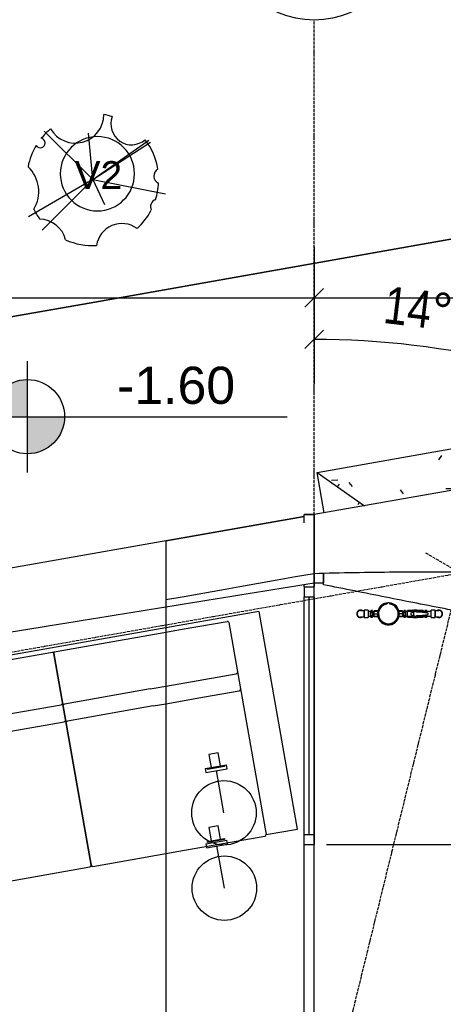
# Model space of a CAD drawing. Extents: x 109676 to 150640, y -94043 to -57043.
# Tile 30 of 39: x 133065 to 134778, y -74877 to -70898. Entities that reach past the tile are written whole.
import ezdxf

# ---------------------------------------------------------------- set-up
doc = ezdxf.new("R2010")
doc.units = 0
doc.linetypes.add('_TRAÇO_-_PONTO', pattern=[16, 12, -2, 0, -2])
doc.layers.get('0').update_dxf_attribs({"linetype": 'CONTINUOUS'})
doc.layers.get('DEFPOINTS').update_dxf_attribs({"linetype": 'CONTINUOUS'})
for name, color, linetype in [('A-ANNO-DIMS', 1, 'CONTINUOUS'), ('A-DOOR', 1, 'CONTINUOUS'), ('A-GLAZ', 6, 'CONTINUOUS'), ('A-GLAZ-CWMG', 3, 'CONTINUOUS'), ('A-MASS', 5, 'CONTINUOUS'), ('C-TOPO', 2, 'CONTINUOUS'), ('E-LITE-EQPM', 4, 'CONTINUOUS'), ('I-FURN', 2, 'CONTINUOUS'), ('L-PLNT-BEDS', 3, 'CONTINUOUS'), ('L-PLNT-IDEN', 3, 'CONTINUOUS'), ('M-PIPE', 3, 'CONTINUOUS'), ('P-SANR-FIXT', 6, 'CONTINUOUS'), ('S-FNDN-FTNG', 4, 'CONTINUOUS'), ('S-GRID', 1, 'CONTINUOUS')]:
    doc.layers.add(name, color=color, linetype=linetype)
doc.styles.add('ARIAL', font='arial.ttf', dxfattribs={"height": 112.5})
doc.styles.add('ARIAL_1', font='arial.ttf', dxfattribs={"height": 150})
doc.styles.add('ARIAL_NARROW_2', font='ARIALN.TTF', dxfattribs={"height": 150})
doc.dimstyles.new('DIAGONAL_-_2_0MM_ARIAL', dxfattribs={"dimscale": 304.8, "dimtxt": 153.514646, "dimasz": 0.246063, "dimexe": 0.246063, "dimexo": 0.0625, "dimgap": 0.036909, "dimtad": 1, "dimlfac": 0.001, "dimrnd": 0.01, "dimzin": 0, "dimtxsty": 'ARIAL_NARROW_2', "dimblk1": 'OBLIQUE', "dimblk2": 'OBLIQUE', "dimsah": 1, "dimcen": 0.09, "dimdle": 0.246063, "dimazin": 3, "dimtfac": 1, "dimtdec": 4, "dimtix": 1, "dimtmove": 0, "dimatfit": 3, "dimtvp": 1, "dimtolj": 1, "dimtzin": 0})
doc.dimstyles.new('DIAGONAL_-_2_5MM_ARIAL', dxfattribs={"dimscale": 304.8, "dimtxt": 153.514646, "dimasz": 0.246063, "dimexe": 0.590551, "dimexo": 0.369094, "dimgap": 0.246063, "dimtad": 1, "dimlfac": 0.001, "dimrnd": 0.01, "dimzin": 0, "dimtxsty": 'ARIAL_NARROW_2', "dimblk1": 'OBLIQUE', "dimblk2": 'OBLIQUE', "dimsah": 1, "dimcen": 0.09, "dimdle": 0.590551, "dimazin": 3, "dimtfac": 1, "dimtdec": 4, "dimtix": 1, "dimtmove": 0, "dimatfit": 3, "dimtvp": 1, "dimtolj": 1, "dimtzin": 0})
doc.dimstyles.new('DIAGONAL_-_2_5MM_ARIAL_4', dxfattribs={"dimscale": 304.8, "dimtxt": 153.514646, "dimasz": 0.246063, "dimexe": 0.590551, "dimexo": 0.369094, "dimgap": 0.246063, "dimtad": 1, "dimlfac": 0.001, "dimrnd": 0.01, "dimzin": 0, "dimtxsty": 'ARIAL_NARROW_2', "dimblk1": 'OBLIQUE', "dimblk2": 'OBLIQUE', "dimsah": 1, "dimcen": 0.09, "dimdle": 0.590551, "dimazin": 3, "dimtfac": 1, "dimtdec": 4, "dimtix": 1, "dimtmove": 0, "dimatfit": 3, "dimtvp": 1, "dimtolj": 1, "dimtzin": 0})

# ---------------------------------------------------------------- blocks, each defined once
blk = doc.blocks.new('SOFÁ_LOUNGE_BERNHARDT_LEA0')
at = {"layer": 'I-FURN'}
for p, q in [((463.8, 449), (-847.7, 449)), ((-847.7, 449), (-847.7, -444.4)), ((846.4, 449), (463.8, 449)), ((846.9, -444.4), (846.9, 449)), ((-718.7, -444.4), (-718.7, 425.7)), ((-712.4, 432), (460.8, 432)), ((0, 426.3), (0, -442.7)), ((0, -442.7), (0, 426.3)), ((460.8, 432), (527.7, 432)), ((528.6, 432), (712.4, 432)), ((718.8, 425.7), (718.8, -444.4)), ((-359.4, 216.7), (-711.8, 216.7)), ((-359.4, 216.7), (-7, 216.7)), ((359.4, 216.7), (7, 216.7)), ((359.4, 216.7), (422.9, 216.7)), ((422.9, 216.7), (711.8, 216.7)), ((-359.9, 146.9), (-711.8, 146.9)), ((-359.4, 146.9), (-7, 146.9)), ((359.4, 146.9), (7, 146.9)), ((359.4, 146.9), (410.5, 146.9)), ((410.5, 146.9), (569.7, 146.9)), ((570.2, 146.9), (711.8, 146.9)), ((-847.7, -444.4), (-718.7, -444.4)), ((-712.4, -449), (-359.4, -449)), ((-359.4, -449), (-6.3, -449)), ((6.4, -449), (305.5, -449)), ((305.5, -449), (359.4, -449)), ((359.4, -449), (712.4, -449)), ((718.8, -444.4), (846.9, -444.4))]:
    blk.add_line(p, q, dxfattribs=at)
for centre, radius, start, end in [((-712.4, 425.7), 6.35, 90, 180), ((-6.3, 426.3), 6.35, 360, 60), ((6.4, 426.3), 6.35, 120, 180), ((712.4, 425.7), 6.35, 45, 90), ((712.4, 425.7), 6.35, 0, 45), ((-711.8, 223.7), 6.97, 180, 270), ((-7, 223.7), 6.97, 270, 0), ((7, 223.7), 6.97, 180, 270), ((711.8, 223.7), 6.97, 270, 0), ((-711.8, 153.9), 6.97, 180, 270), ((-7, 153.9), 6.97, 270, 0), ((7, 153.9), 6.97, 180, 270), ((711.8, 153.9), 6.97, 270, 0), ((-712.4, -442.7), 6.35, 180, 270), ((-6.3, -442.7), 6.35, 270, 0), ((6.4, -442.7), 6.35, 180, 270), ((712.4, -442.7), 6.35, 270, 0)]:
    blk.add_arc(centre, radius, start, end, dxfattribs=at)
blk = doc.blocks.new('SYSTEM_PANEL_-_VIDRO_2CM-4')
at = {"layer": 'A-GLAZ'}
for p, q in [((-337.7, 0), (622, 0)), ((-337.7, -20), (-337.7, 0)), ((622, -20), (-337.7, -20)), ((622, -20), (622, 0))]:
    blk.add_line(p, q, dxfattribs=at)
blk = doc.blocks.new('RECTANGULAR_MULLION_-_4X40')
at = {"layer": 'A-GLAZ-CWMG'}
for p, q in [((133736, -72898.1), (133776, -72898.1)), ((133736, -74190.6), (133736, -73230.9))]:
    blk.add_line(p, q, dxfattribs=at)
blk = doc.blocks.new('PORTA-PAREDE-CORTINA-VIDRO')
at = {"layer": 'A-DOOR'}
for p, q in [((-1312.5, 50), (-1312.5, 1362.5)), ((1312.5, 50), (1312.5, 1362.5))]:
    blk.add_line(p, q, dxfattribs=at)
for centre, start, end in [((-1312.5, 50), 0, 90), ((1312.5, 50), 90, 180)]:
    blk.add_arc(centre, 1312.5, start, end, dxfattribs=at)
blk = doc.blocks.new('RECTANGULAR_MULLION_-_4X41')
at = {"layer": 'A-GLAZ-CWMG'}
for p, q in [((133736, -75523), (133736, -74230.6)), ((133776, -75523), (133776, -74230.6))]:
    blk.add_line(p, q, dxfattribs=at)
blk = doc.blocks.new('RECTANGULAR_MULLION_-_4X44')
at = {"layer": 'A-GLAZ-CWMG'}
for p, q in [((40, 40), (0, 40)), ((0, 40), (0, 0)), ((40, 40), (40, 0)), ((0, 0), (40, 0))]:
    blk.add_line(p, q, dxfattribs=at)
blk = doc.blocks.new('RECTANGULAR_MULLION_-_4X45')
at = {"layer": 'A-GLAZ-CWMG'}
for p, q in [((133736, -72930.7), (133736, -72898.1)), ((133776, -72898.1), (133736, -72898.1)), ((133736, -73190.1), (133736, -73180.2)), ((133736, -73190.1), (133736, -73230.9)), ((133736, -73190.1), (133776, -73190.1)), ((133776, -73173.8), (133776, -73190.1)), ((133776, -73230.9), (133776, -73190.1)), ((133736, -73230.9), (133776, -73230.9))]:
    blk.add_line(p, q, dxfattribs=at)
blk = doc.blocks.new('SAPATA_DISTRIBUÍDA_-_CÔNI2')
at = {"layer": 'S-FNDN-FTNG'}
h = blk.add_hatch(dxfattribs=at)
h.set_pattern_fill('AREIA', color=256, style=0, pattern_type=2)
h.set_pattern_definition([(353.863, (-119626.14, 57362.83), (624.6907, 52.95922), [25.055, -430.483, -2885.069]), (353.863, (-119626.14, 57362.83), (624.6907, 52.95922), [-455.537, 25.055, -430.483, -2429.532]), (353.863, (-119626.14, 57362.83), (624.6907, 52.95922), [-911.074, 25.055, -886.02, -1518.457]), (353.863, (-119626.14, 57362.83), (624.6907, 52.95922), [-1822.149, 25.055, -430.483, -1062.92]), (353.863, (-119626.14, 57362.83), (624.6907, 52.95922), [-2277.686, 25.055, -278.637, -759.229]), (353.863, (-119626.14, 57362.83), (624.6907, 52.95922), [-2581.377, 25.055, -734.174]), (117.546, (-119389.28, 57397.42), (-371.08606, 395.96385), [20.51, -352.404, -2361.787]), (117.546, (-119389.28, 57397.42), (-371.08606, 395.96385), [-372.914, 20.51, -352.404, -1988.873]), (117.546, (-119389.28, 57397.42), (-371.08606, 395.96385), [-745.828, 20.51, -725.317, -1243.046]), (117.546, (-119389.28, 57397.42), (-371.08606, 395.96385), [-1491.655, 20.51, -352.404, -870.132]), (117.546, (-119389.28, 57397.42), (-371.08606, 395.96385), [-1864.569, 20.51, -228.099, -621.523]), (117.546, (-119389.28, 57397.42), (-371.08606, 395.96385), [-2113.178, 20.51, -601.013]), (225.15, (-119272.22, 57625.09), (-253.60746, -448.92875), [21.873, -375.816, -2518.697]), (225.15, (-119272.22, 57625.09), (-253.60746, -448.92875), [-397.689, 21.873, -375.816, -2121.008]), (225.15, (-119272.22, 57625.09), (-253.60746, -448.92875), [-795.378, 21.873, -773.505, -1325.63]), (225.15, (-119272.22, 57625.09), (-253.60746, -448.92875), [-1590.756, 21.873, -375.816, -927.941]), (225.15, (-119272.22, 57625.09), (-253.60746, -448.92875), [-1988.445, 21.873, -243.253, -662.815]), (225.15, (-119272.22, 57625.09), (-253.60746, -448.92875), [-2253.571, 21.873, -640.942])])
h.paths.add_polyline_path([(-334.4, 334.4), (68.1, 334.4), (168.8, 250), (250, 250), (500, 500), (-500, 500), (-339.4, 339.4)], flags=0)
h = blk.add_hatch(dxfattribs=at)
h.set_pattern_fill('AREIA', color=256, style=0, pattern_type=2)
h.set_pattern_definition([(343.871, (-72162.28, 95355.04), (490.53955, 14.38175), [19.938, -342.575, -2295.919]), (343.871, (-72162.28, 95355.04), (490.53955, 14.38175), [-362.513, 19.938, -342.575, -1933.405]), (343.871, (-72162.28, 95355.04), (490.53955, 14.38175), [-725.027, 19.938, -705.089, -1208.378]), (343.871, (-72162.28, 95355.04), (490.53955, 14.38175), [-1450.054, 19.938, -342.575, -845.865]), (343.871, (-72162.28, 95355.04), (490.53955, 14.38175), [-1812.567, 19.938, -221.737, -604.189]), (343.871, (-72162.28, 95355.04), (490.53955, 14.38175), [-2054.243, 19.938, -584.251]), (103.65, (-71975.05, 95379.01), (-254.99871, 536.84166), [24.71, -424.554, -2845.337]), (103.65, (-71975.05, 95379.01), (-254.99871, 536.84166), [-449.264, 24.71, -424.554, -2396.073]), (103.65, (-71975.05, 95379.01), (-254.99871, 536.84166), [-898.528, 24.71, -873.818, -1497.546]), (103.65, (-71975.05, 95379.01), (-254.99871, 536.84166), [-1797.055, 24.71, -424.554, -1048.282]), (103.65, (-71975.05, 95379.01), (-254.99871, 536.84166), [-2246.319, 24.71, -274.8, -748.773]), (103.65, (-71975.05, 95379.01), (-254.99871, 536.84166), [-2545.828, 24.71, -724.063]), (234.202, (-71864.59, 95659.54), (-235.53635, -551.22865), [22.776, -391.328, -2622.654]), (234.202, (-71864.59, 95659.54), (-235.53635, -551.22865), [-414.103, 22.776, -391.328, -2208.55]), (234.202, (-71864.59, 95659.54), (-235.53635, -551.22865), [-828.206, 22.776, -805.431, -1380.344]), (234.202, (-71864.59, 95659.54), (-235.53635, -551.22865), [-1656.413, 22.776, -391.328, -966.241]), (234.202, (-71864.59, 95659.54), (-235.53635, -551.22865), [-2070.516, 22.776, -253.293, -690.172]), (234.202, (-71864.59, 95659.54), (-235.53635, -551.22865), [-2346.585, 22.776, -667.396])])
h.paths.add_polyline_path([(-500, 334.4), (-334.4, 334.4), (-500, 500), (-500, 340.4)], flags=0)
h = blk.add_hatch(dxfattribs=at)
h.set_pattern_fill('AREIA', color=256, style=0, pattern_type=2)
h.set_pattern_definition([(343.871, (-73723.26, 95355.04), (490.53955, 14.38175), [19.938, -342.575, -2295.919]), (343.871, (-73723.26, 95355.04), (490.53955, 14.38175), [-362.513, 19.938, -342.575, -1933.405]), (343.871, (-73723.26, 95355.04), (490.53955, 14.38175), [-725.027, 19.938, -705.089, -1208.378]), (343.871, (-73723.26, 95355.04), (490.53955, 14.38175), [-1450.054, 19.938, -342.575, -845.865]), (343.871, (-73723.26, 95355.04), (490.53955, 14.38175), [-1812.567, 19.938, -221.737, -604.189]), (343.871, (-73723.26, 95355.04), (490.53955, 14.38175), [-2054.243, 19.938, -584.251]), (103.65, (-73536.03, 95379.01), (-254.99871, 536.84166), [24.71, -424.554, -2845.337]), (103.65, (-73536.03, 95379.01), (-254.99871, 536.84166), [-449.264, 24.71, -424.554, -2396.073]), (103.65, (-73536.03, 95379.01), (-254.99871, 536.84166), [-898.528, 24.71, -873.818, -1497.546]), (103.65, (-73536.03, 95379.01), (-254.99871, 536.84166), [-1797.055, 24.71, -424.554, -1048.282]), (103.65, (-73536.03, 95379.01), (-254.99871, 536.84166), [-2246.319, 24.71, -274.8, -748.773]), (103.65, (-73536.03, 95379.01), (-254.99871, 536.84166), [-2545.828, 24.71, -724.063]), (234.202, (-73425.56, 95659.54), (-235.53635, -551.22865), [22.776, -391.328, -2622.654]), (234.202, (-73425.56, 95659.54), (-235.53635, -551.22865), [-414.103, 22.776, -391.328, -2208.55]), (234.202, (-73425.56, 95659.54), (-235.53635, -551.22865), [-828.206, 22.776, -805.431, -1380.344]), (234.202, (-73425.56, 95659.54), (-235.53635, -551.22865), [-1656.413, 22.776, -391.328, -966.241]), (234.202, (-73425.56, 95659.54), (-235.53635, -551.22865), [-2070.516, 22.776, -253.293, -690.172]), (234.202, (-73425.56, 95659.54), (-235.53635, -551.22865), [-2346.585, 22.776, -667.396])])
h.paths.add_polyline_path([(500, -27.9), (500, 500), (250, 250), (250, 181.8), (496.8, -25.2)], flags=0)
h = blk.add_hatch(dxfattribs=at)
h.set_pattern_fill('AREIA', color=256, style=0, pattern_type=2)
h.set_pattern_definition([(350, (-119626.14, 95355.04), (626.80279, 44.22877), [25.146, -432.054, 25.146, -2870.454]), (350, (-119626.14, 95355.04), (626.80279, 44.22877), [-482.346, -432.054, 25.146, -889.254, -1524]), (350, (-119626.14, 95355.04), (626.80279, 44.22877), [-1828.8, 25.146, -432.054, 25.146, -1041.654]), (350, (-119626.14, 95355.04), (626.80279, 44.22877), [-2311.146, -279.654, 25.146, -736.854]), (110, (-119387.78, 95390.38), (-351.70463, 520.71275), [25.146, -432.054, 25.146, -2870.454]), (110, (-119387.78, 95390.38), (-351.70463, 520.71275), [-482.346, -432.054, 25.146, -889.254, -1524]), (110, (-119387.78, 95390.38), (-351.70463, 520.71275), [-1828.8, 25.146, -432.054, 25.146, -1041.654]), (110, (-119387.78, 95390.38), (-351.70463, 520.71275), [-2311.146, -279.654, 25.146, -736.854]), (230, (-119259.81, 95677.32), (-275.09815, -564.94152), [25.146, -432.054, 25.146, -2870.454]), (230, (-119259.81, 95677.32), (-275.09815, -564.94152), [-482.346, -432.054, 25.146, -889.254, -1524]), (230, (-119259.81, 95677.32), (-275.09815, -564.94152), [-1828.8, 25.146, -432.054, 25.146, -1041.654]), (230, (-119259.81, 95677.32), (-275.09815, -564.94152), [-2311.146, -279.654, 25.146, -736.854])])
h.paths.add_polyline_path([(250, 181.8), (250, 250), (168.8, 250), (247.2, 184.2)], flags=0)
for p, q in [((-500, 500), (500, 500)), ((-500, 334.4), (-500, 500)), ((-500, 500), (-334.4, 334.4)), ((250, 250), (500, 500)), ((500, 500), (500, -27.9)), ((250, 250), (168.8, 250)), ((250, 181.8), (250, 250))]:
    blk.add_line(p, q, dxfattribs=at)
blk = doc.blocks.new('RPC_VEGETAÇÃO_-_TROPICAL_1')
at = {"layer": 'L-PLNT-BEDS'}
for q in [(-149.5, 254.2), (-204.2, 199.5), (196.5, 191.6), (188.3, 11.7), (-100.6, -51.8), (-57.2, -299.3), (151.5, -237.9), (159.4, -232.3)]:
    blk.add_line((0.1, -4.8), q, dxfattribs=at)
for centre, radius, start, end in [((-47.9, 350.4), 137.2, 238.4657, 316.9123), ((0.1, -4.8), 266.7, 58.808, 78.7084), ((-271.3, 213.4), 112.3, 284.5761, 357.8078), ((0.1, -4.8), 266.7, 116.6696, 126.6487), ((148.2, 206.8), 19.3, 121.2967, 348.7033), ((0.1, -4.8), 266.7, 39.648, 51.192), ((262.9, 65.6), 115.1, 119.9838, 270.0162), ((0.1, -4.8), 266.7, 155.7352, 183.4024), ((-280, -122.5), 102.8, 323.3668, 82.226), ((224.6, -162), 83.7, 68.9276, 221.0724), ((0.1, -4.8), 266.7, 342.7424, 350.352), ((0.1, -4.8), 266.7, 222.1904, 242.6209), ((-108.9, -267.7), 29.4, 17.3648, 117.5876), ((0.1, -4.8), 266.7, 279.0058, 307.2576), ((0.1, -4.8), 266.7, 252.3315, 266.9942), ((14.7, -282.7), 30.8, 28.1518, 157.8482)]:
    blk.add_arc(centre, radius, start, end, dxfattribs=at)
blk = doc.blocks.new('M_LUMINÁRIA_DE_PAREDE_-_AR')
at = {"layer": 'E-LITE-EQPM'}
for p, q in [((131651.6, -74221.6), (131736.5, -74206.6)), ((131651.6, -74221.6), (131654.3, -74237.2)), ((131654.3, -74237.2), (131739.3, -74222.2)), ((131726.9, -74400.1), (131696.9, -74229.7)), ((131739.3, -74222.2), (131736.5, -74206.6))]:
    blk.add_line(p, q, dxfattribs=at)
blk.add_circle((131726.9, -74400.1), 130.2, dxfattribs=at)
blk = doc.blocks.new('HIDROMETRO_EM_CAVALETE_-_H')
at = {"layer": 'M-PIPE'}
for p, q in [((-188.8, 15), (-189.7, 13.5)), ((-189.7, 0), (-189.7, 11.7)), ((-189.7, -13.3), (-189.7, 0)), ((-173.2, 15), (-188.8, 15)), ((-188.8, 14.8), (-188.8, 0)), ((-188.8, 0), (-188.8, -14.8)), ((-173.2, 15), (-173.2, 0)), ((-173.2, 0), (-173.2, -15)), ((-154.8, 10), (-171.8, 10)), ((-171.8, -10), (-171.8, 10)), ((-161.3, 2.9), (-161.3, -2.9)), ((-147.8, 13.8), (-154.8, 13.8)), ((-147.8, 12.7), (-154.8, 12.7)), ((-154.8, 3.7), (-154.8, 12.7)), ((-154.8, 12.7), (-154.8, 12.3)), ((-154.8, 12.7), (-154.8, 12.7)), ((-154.8, 12.7), (-154.8, 12.7)), ((-147.8, 12.7), (-154.8, 12.7)), ((-154.8, 12.7), (-147.8, 12.7)), ((-147.8, 7.4), (-154.8, 7.4)), ((-154.8, 5.4), (-154.8, 7.2)), ((-154.8, 7.2), (-154.8, 5.4)), ((-154.8, 7.2), (-147.8, 7.2)), ((-147.8, 5.4), (-154.8, 5.4)), ((-147.8, 12.3), (-147.8, 12.7)), ((-147.8, 12.7), (-147.8, 4.5)), ((-147.8, 12.7), (-147.8, 12.7)), ((-147.8, 12.7), (-147.8, 12.7)), ((-130.8, 10), (-147.8, 10)), ((-147.8, 5.4), (-147.8, 7.2)), ((-147.8, 7.2), (-147.8, 5.4)), ((-118.8, 14.3), (-140, 13.5)), ((-140, 5.4), (-140, 13.5)), ((-118.8, 7.5), (-118.8, 14.3)), ((-101.3, -7.7), (-101.3, 7.7)), ((-77.6, 13.5), (-98.8, 14.3)), ((-98.8, 14), (-98.8, 10.1)), ((-98.8, 10.1), (-98.8, 6.8)), ((-91.7, 3.8), (-91.7, -3.8)), ((-69.8, 10), (-86.8, 10)), ((-77.6, 13.5), (-77.6, 0)), ((-62.8, 13.8), (-69.8, 13.8)), ((-62.8, 12.7), (-69.8, 12.7)), ((-69.8, -12.7), (-69.8, 12.7)), ((-69.8, 12.7), (-69.8, 12.3)), ((-69.8, 12.7), (-69.8, 12.7)), ((-69.8, 12.7), (-69.8, 12.7)), ((-62.8, 12.7), (-69.8, 12.7)), ((-69.8, 12.7), (-62.8, 12.7)), ((-62.8, 7.4), (-69.8, 7.4)), ((-69.8, 5.4), (-69.8, 7.2)), ((-69.8, 7.2), (-69.8, 5.4)), ((-69.8, 7.2), (-62.8, 7.2)), ((-62.8, 5.4), (-69.8, 5.4)), ((-62.8, 12.3), (-62.8, 12.7)), ((-62.8, 12.7), (-62.8, -12.7)), ((-62.8, 12.7), (-62.8, 12.7)), ((-62.8, 12.7), (-62.8, 12.7)), ((-45.8, 10), (-62.8, 10)), ((-62.8, 5.4), (-62.8, 7.2)), ((-62.8, 7.2), (-62.8, 5.4)), ((64, 10), (47, 10)), ((71, 13.8), (64, 13.8)), ((71, 12.7), (64, 12.7)), ((64, -12.7), (64, 12.7)), ((64, 12.7), (64, 12.3)), ((64, 12.7), (64, 12.7)), ((64, 12.7), (64, 12.7)), ((71, 12.7), (64, 12.7)), ((64, 12.7), (71, 12.7)), ((71, 7.4), (64, 7.4)), ((64, 5.4), (64, 7.2)), ((64, 7.2), (64, 5.4)), ((64, 7.2), (71, 7.2)), ((71, 5.4), (64, 5.4)), ((71, 12.3), (71, 12.7)), ((71, 12.7), (71, -12.7)), ((71, 12.7), (71, 12.7)), ((71, 12.7), (71, 12.7)), ((82, 10), (71, 10)), ((71, 5.4), (71, 7.2)), ((71, 7.2), (71, 5.4)), ((97.6, 15), (82, 15)), ((82, 0), (82, 15)), ((98.5, 13.5), (97.6, 15)), ((97.6, 0), (97.6, 14.8)), ((98.5, 11.7), (98.5, 0)), ((98.5, 0), (98.5, -13.3)), ((-189.7, -13.5), (-188.8, -15)), ((-188.8, -15), (-173.2, -15)), ((-171.8, -10), (-154.8, -10)), ((-154.8, -12.7), (-154.8, -3.7)), ((-154.8, -5.4), (-154.8, -7.2)), ((-154.8, -7.2), (-154.8, -5.4)), ((-147.8, -5.4), (-154.8, -5.4)), ((-154.8, -7.2), (-147.8, -7.2)), ((-154.8, -7.4), (-147.8, -7.4)), ((-154.8, -12.3), (-154.8, -12.7)), ((-154.8, -12.7), (-147.8, -12.7)), ((-154.8, -12.7), (-154.8, -12.7)), ((-154.8, -12.7), (-154.8, -12.7)), ((-147.8, -12.7), (-154.8, -12.7)), ((-154.8, -12.7), (-147.8, -12.7)), ((-154.8, -13.8), (-147.8, -13.8)), ((-147.8, -4.5), (-147.8, -12.7)), ((-147.8, -5.4), (-147.8, -7.2)), ((-147.8, -7.2), (-147.8, -5.4)), ((-147.8, -10), (-130.8, -10)), ((-147.8, -12.7), (-147.8, -12.3)), ((-147.8, -12.7), (-147.8, -12.7)), ((-147.8, -12.7), (-147.8, -12.7)), ((-140, -13.5), (-118.8, -14.3)), ((-140, -13.5), (-140, -6.1)), ((-118.8, -14.3), (-118.8, -7.5)), ((-98.8, -6.8), (-98.8, -10.1)), ((-98.8, -10.1), (-98.8, -14.3)), ((-98.8, -14.3), (-77.6, -13.5)), ((-86.8, -10), (-69.8, -10)), ((-77.6, 0), (-77.6, -13.5)), ((-69.8, -5.4), (-69.8, -7.2)), ((-69.8, -7.2), (-69.8, -5.4)), ((-62.8, -5.4), (-69.8, -5.4)), ((-69.8, -7.2), (-62.8, -7.2)), ((-69.8, -7.4), (-62.8, -7.4)), ((-69.8, -12.3), (-69.8, -12.7)), ((-69.8, -12.7), (-62.8, -12.7)), ((-69.8, -12.7), (-69.8, -12.7)), ((-69.8, -12.7), (-69.8, -12.7)), ((-62.8, -12.7), (-69.8, -12.7)), ((-69.8, -12.7), (-62.8, -12.7)), ((-69.8, -13.8), (-62.8, -13.8)), ((-62.8, -5.4), (-62.8, -7.2)), ((-62.8, -7.2), (-62.8, -5.4)), ((-62.8, -10), (-45.8, -10)), ((-62.8, -12.7), (-62.8, -12.3)), ((-62.8, -12.7), (-62.8, -12.7)), ((-62.8, -12.7), (-62.8, -12.7)), ((47, -10), (64, -10)), ((64, -5.4), (64, -7.2)), ((64, -7.2), (64, -5.4)), ((71, -5.4), (64, -5.4)), ((64, -7.2), (71, -7.2)), ((64, -7.4), (71, -7.4)), ((64, -12.3), (64, -12.7)), ((64, -12.7), (71, -12.7)), ((64, -12.7), (64, -12.7)), ((64, -12.7), (64, -12.7)), ((71, -12.7), (64, -12.7)), ((64, -12.7), (71, -12.7)), ((64, -13.8), (71, -13.8)), ((71, -5.4), (71, -7.2)), ((71, -7.2), (71, -5.4)), ((71, -10), (82, -10)), ((71, -12.7), (71, -12.3)), ((71, -12.7), (71, -12.7)), ((71, -12.7), (71, -12.7)), ((82, -15), (82, 0)), ((82, -15), (97.6, -15)), ((97.6, -14.8), (97.6, 0)), ((97.6, -15), (98.5, -13.5))]:
    blk.add_line(p, q, dxfattribs=at)
at = {"layer": 'M-PIPE', "flags": 128}
for points in [[(-204, 13.5), (-204, 13.5), (-204, 13.5), (-203.9, 13.5), (-203.8, 13.5), (-203.7, 13.5), (-203.6, 13.5), (-203.4, 13.5), (-203.3, 13.5), (-203.1, 13.5), (-202.9, 13.5), (-202.6, 13.5), (-202.4, 13.5), (-202.1, 13.5), (-201.8, 13.5), (-201.5, 13.5), (-201.2, 13.5), (-200.8, 13.5), (-200.5, 13.5), (-200.1, 13.5), (-199.7, 13.5), (-199.2, 13.5), (-198.8, 13.5), (-198.4, 13.5), (-197.9, 13.5), (-197.4, 13.5), (-196.9, 13.5), (-196.4, 13.5), (-195.9, 13.5), (-195.4, 13.5), (-194.9, 13.5), (-194.3, 13.5), (-193.8, 13.5), (-193.2, 13.5), (-192.7, 13.5), (-192.1, 13.5), (-191.6, 13.5), (-191, 13.5), (-190.4, 13.5), (-189.9, 13.5), (-189.7, 13.5)], [(-118.8, 14.3), (-117.8, 14.7), (-116.9, 15), (-115.9, 15.3), (-114.9, 15.6), (-113.9, 15.8), (-112.9, 16), (-111.9, 16.1), (-110.9, 16.3), (-109.9, 16.3), (-108.9, 16.3), (-107.9, 16.3), (-106.9, 16.3), (-105.9, 16.2), (-104.9, 16), (-103.9, 15.9), (-102.9, 15.7), (-101.9, 15.4), (-100.9, 15.1), (-100, 14.8), (-99, 14.4), (-98.8, 14.3)], [(-101.3, 7.7), (-96.4, 6), (-91.7, 3.8)], [(98.5, 13.5), (99.1, 13.5), (99.6, 13.5), (100.2, 13.5), (100.8, 13.5), (101.3, 13.5), (101.9, 13.5), (102.4, 13.5), (103, 13.5), (103.5, 13.5), (104.1, 13.5), (104.6, 13.5), (105.1, 13.5), (105.6, 13.5), (106.1, 13.5), (106.6, 13.5), (107, 13.5), (107.5, 13.5), (107.9, 13.5), (108.3, 13.5), (108.7, 13.5), (109.1, 13.5), (109.5, 13.5), (109.9, 13.5), (110.2, 13.5), (110.5, 13.5), (110.8, 13.5), (111.1, 13.5), (111.4, 13.5), (111.6, 13.5), (111.8, 13.5), (112, 13.5), (112.2, 13.5), (112.3, 13.5), (112.5, 13.5), (112.6, 13.5), (112.7, 13.5), (112.7, 13.5), (112.8, 13.5), (112.8, 13.5)], [(-189.7, -13.5), (-190.3, -13.5), (-190.8, -13.5), (-191.4, -13.5), (-192, -13.5), (-192.5, -13.5), (-193.1, -13.5), (-193.7, -13.5), (-194.2, -13.5), (-194.7, -13.5), (-195.3, -13.5), (-195.8, -13.5), (-196.3, -13.5), (-196.8, -13.5), (-197.3, -13.5), (-197.8, -13.5), (-198.2, -13.5), (-198.7, -13.5), (-199.1, -13.5), (-199.6, -13.5), (-200, -13.5), (-200.3, -13.5), (-200.7, -13.5), (-201.1, -13.5), (-201.4, -13.5), (-201.7, -13.5), (-202, -13.5), (-202.3, -13.5), (-202.6, -13.5), (-202.8, -13.5), (-203, -13.5), (-203.2, -13.5), (-203.4, -13.5), (-203.6, -13.5), (-203.7, -13.5), (-203.8, -13.5), (-203.9, -13.5), (-203.9, -13.5), (-204, -13.5), (-204, -13.5)], [(-98.8, -14.3), (-99.7, -14.7), (-100.6, -15), (-101.6, -15.3), (-102.6, -15.6), (-103.6, -15.8), (-104.6, -16), (-105.6, -16.1), (-106.6, -16.3), (-107.6, -16.3), (-108.6, -16.3), (-109.6, -16.3), (-110.6, -16.3), (-111.6, -16.2), (-112.6, -16), (-113.6, -15.9), (-114.6, -15.7), (-115.6, -15.4), (-116.6, -15.1), (-117.5, -14.8), (-118.5, -14.4), (-118.8, -14.3)], [(-91.7, -3.8), (-96.4, -6), (-101.3, -7.7)], [(112.8, -13.5), (112.8, -13.5), (112.7, -13.5), (112.7, -13.5), (112.6, -13.5), (112.5, -13.5), (112.4, -13.5), (112.2, -13.5), (112.1, -13.5), (111.9, -13.5), (111.7, -13.5), (111.4, -13.5), (111.2, -13.5), (110.9, -13.5), (110.6, -13.5), (110.3, -13.5), (110, -13.5), (109.6, -13.5), (109.2, -13.5), (108.8, -13.5), (108.4, -13.5), (108, -13.5), (107.6, -13.5), (107.1, -13.5), (106.7, -13.5), (106.2, -13.5), (105.7, -13.5), (105.2, -13.5), (104.7, -13.5), (104.2, -13.5), (103.7, -13.5), (103.1, -13.5), (102.6, -13.5), (102, -13.5), (101.5, -13.5), (100.9, -13.5), (100.3, -13.5), (99.8, -13.5), (99.2, -13.5), (98.6, -13.5), (98.5, -13.5)]]:
    blk.add_lwpolyline(points, dxfattribs=at)
at = {"layer": 'M-PIPE'}
for centre, radius, start, end in [((-204, 0), 15, 63.3904, 180), ((-204, 0), 13.5, 80, 180), ((-204, 0), 13.5, 180, 286.6317), ((-204, 0), 15, 0, 15.4738), ((-204, 0), 15, 344.5262, 0), ((-90.9, -502.2), 510, 92.6457, 97.9286), ((-108.8, 0), 10.5, 90, 135), ((-108.8, 0), 10.5, 90, 135), ((-108.8, 0), 10, 90, 133.8622), ((-108.8, 0), 9.23, 90, 128.0443), ((-108.8, 0), 10.5, 48.3358, 90), ((-108.8, 0), 10.5, 48.3358, 90), ((-115.4, -40.9), 50.6, 73.8411, 82.483), ((-108.8, 0), 10, 54.1031, 90), ((-115.4, -40.9), 50.6, 75.7137, 79.0983), ((112.8, 0), 15, 164.5262, 180), ((112.8, 0), 15, 180, 195.4738), ((112.8, 0), 15, 0, 116.6096), ((112.8, 0), 13.5, 253.3683, 0), ((112.8, 0), 13.5, 0, 100), ((-204, 0), 15, 180, 300), ((-90.9, 502.2), 510.1, 262.0719, 267.3547), ((-108.8, 0), 10.5, 225, 270), ((-108.8, 0), 10.5, 225, 270), ((-108.8, 0), 10, 226.1382, 270), ((-108.8, 0), 9.23, 231.9561, 270), ((-115.4, 40.9), 50.6, 277.517, 286.1589), ((-108.8, 0), 10.5, 270, 311.6642), ((-108.8, 0), 10.5, 270, 311.6642), ((-108.8, 0), 10, 270, 305.8969), ((-115.4, 40.9), 50.6, 280.9017, 284.2863), ((112.8, 0), 15, 240, 0)]:
    blk.add_arc(centre, radius, start, end, dxfattribs=at)
for points, knots in [([(-116, 7.6), (-115.8, 7.8), (-115.5, 8.1), (-115, 8.5), (-114.4, 8.9), (-113.7, 9.3), (-112.7, 9.8), (-111.8, 10.1), (-111.4, 10.2)], [-0.6, -0.6, -0.6, -0.6, -0.55, -0.5, -0.45, -0.4, -0.3, -0.2, -0.2, -0.2, -0.2]), ([(-108.8, 10.5), (-107.9, 10.5), (-106.5, 10.3), (-104.8, 9.8), (-104, 9.4), (-103.7, 9.2)], [-1, -1, -1, -1, -0.8, -0.7, -0.6, -0.6, -0.6, -0.6]), ([(-111.4, -10.2), (-111.8, -10.1), (-112.7, -9.8), (-113.9, -9.2), (-114.8, -8.6), (-115.5, -8.1), (-115.8, -7.8), (-116, -7.6)], [-0.8, -0.8, -0.8, -0.8, -0.7, -0.6, -0.5, -0.45, -0.4, -0.4, -0.4, -0.4]), ([(-101.7, -7.8), (-101.8, -7.9), (-102.1, -8.1), (-102.5, -8.5), (-103.1, -8.9), (-103.8, -9.3), (-104.8, -9.8), (-106.5, -10.3), (-107.9, -10.5), (-108.8, -10.5)], [-0.5806904, -0.5806904, -0.5806904, -0.5806904, -0.55, -0.5, -0.45, -0.4, -0.3, -0.2, 0, 0, 0, 0])]:
    blk.add_open_spline(points, degree=3, knots=knots, dxfattribs=at)
at = {"layer": 'P-SANR-FIXT'}
for p, q in [((0, 44.2), (-5.1, 44.2)), ((-5.1, 44.2), (-5.1, 39.7)), ((-2.9, 39.9), (-2.9, 42.3)), ((-2.9, 42.3), (0, 42.3)), ((5.1, 44.2), (0, 44.2)), ((0, 42.3), (2.9, 42.3)), ((2.9, 42.3), (2.9, 39.9)), ((5.1, 39.7), (5.1, 44.2)), ((-118.7, 10), (-173.2, 10)), ((-105.7, 10), (-106.9, 10)), ((-43.2, 10), (-94.7, 10)), ((-57.5, 0), (-57.5, 12.5)), ((-57.5, 12.5), (-42.6, 12.5)), ((-57.5, -12.5), (-57.5, 0)), ((-57.5, 0), (-44.5, 0)), ((42.6, 12.5), (57.5, 12.5)), ((72.6, 10), (43.2, 10)), ((57.5, 0), (44.5, 0)), ((57.5, 12.5), (57.5, 0)), ((57.5, 0), (57.5, -12.5)), ((72.6, 10), (72.6, -10)), ((-173.2, -10), (-118.7, -10)), ((-94.7, -10), (-43.2, -10)), ((-57.5, -12.5), (-42.6, -12.5)), ((42.6, -12.5), (57.5, -12.5)), ((43.2, -10), (72.6, -10)), ((-6, -40.3), (-6, -39.9)), ((6, -39.9), (6, -40.3))]:
    blk.add_line(p, q, dxfattribs=at)
at = {"layer": 'P-SANR-FIXT', "flags": 128}
blk.add_lwpolyline([(-6, -39.6), (-6, -40.5), (-5.7, -41.4), (-5.2, -42.3), (-4.5, -43), (-3.6, -43.6), (-2.5, -44.1), (-1.3, -44.4), (0, -44.5), (1.3, -44.4), (2.5, -44.1), (3.6, -43.6), (4.5, -43), (5.2, -42.3), (5.7, -41.4), (6, -40.5), (6, -39.6)], dxfattribs=at)
at = {"layer": 'P-SANR-FIXT'}
for radius, start, end in [(44.5, 96.6197, 180), (40.8, 97.1626, 180), (40.8, 85.9789, 94.0211), (40, 85.9018, 94.0982), (44.5, 87.119, 92.881), (44.5, 0, 83.3803), (40.8, 0, 82.8374), (44.5, 180, 267.5571), (40.8, 180, 261.548), (40, 97.3003, 261.4377), (40, 278.5623, 82.6997), (44.5, 272.4429, 360), (40.8, 278.452, 360)]:
    blk.add_arc((0, 0), radius, start, end, dxfattribs=at)
blk = doc.blocks.new('PONTO_DE_ARANDELA_-_ARANDE')
at = {"layer": 'E-LITE-EQPM'}
for p, q in [((124334.4, -75050.8), (124296.9, -75057.4)), ((124296.9, -75057.4), (124306.2, -75110.6)), ((124343.8, -75104), (124334.4, -75050.8)), ((124290.6, -75113.3), (124359.4, -75101.2)), ((124291.4, -75118), (124290.6, -75113.3)), ((124360.2, -75105.9), (124291.4, -75118)), ((124359.4, -75101.2), (124360.2, -75105.9))]:
    blk.add_line(p, q, dxfattribs=at)
blk = doc.blocks.new('GRID_-_HEAD_GRID-11506-IMP')
at = {"layer": 'S-GRID'}
for start, end in [(360, 180), (180, 360)]:
    blk.add_arc((0, 0), 5, start, end, dxfattribs=at)
blk = doc.blocks.new('TAG_-_VEGETAÇÃO_-_MARCA_DE')
at = {"layer": 'L-PLNT-IDEN'}
for start, end in [(360, 180), (180, 360)]:
    blk.add_arc((0, 0), 2, start, end, dxfattribs=at)
blk = doc.blocks.new('SPOT_ELEVATIONS_-_SPOT_ELE')
at = {"layer": 'A-ANNO-DIMS'}
h = blk.add_hatch(color=256, dxfattribs=at)
edge = h.paths.add_edge_path(flags=0)
edge.add_line((0, 0), (-2, 0))
edge.add_arc((0, 0), 2, 90, 180, ccw=False)
edge.add_line((0, 2), (0, 0))
h = blk.add_hatch(color=256, dxfattribs=at)
edge = h.paths.add_edge_path(flags=0)
edge.add_line((0, 0), (2, 0))
edge.add_arc((0, 0), 2, 270, 360, ccw=False)
edge.add_line((0, -2), (0, 0))
for p, q in [((0, -3), (0, 3)), ((-3, 0), (14, 0))]:
    blk.add_line(p, q, dxfattribs=at)
blk.add_circle((0, 0), 2, dxfattribs=at)
blk = doc.blocks.new('_OBLIQUE')
at = {"color": 0, "linetype": 'BYBLOCK'}
blk.add_line((-0.5, -0.5), (0.5, 0.5), dxfattribs=at)
blk = doc.blocks.new('*D100')
at = {"layer": 'A-ANNO-DIMS', "color": 0}
for p, q in [((131055.6, -71815.7), (131055.6, -72096.7)), ((134255.6, -71815.7), (134255.6, -72096.7)), ((130980.6, -72021.7), (134330.6, -72021.7))]:
    blk.add_line(p, q, dxfattribs=at)
at = {"layer": 'DEFPOINTS', "color": 0}
for p in [(131055.6, -71796.7), (134255.6, -71796.7), (134255.6, -72021.7)]:
    blk.add_point(p, dxfattribs=at)
at = {"layer": 'A-ANNO-DIMS', "color": 0, "xscale": 75, "yscale": 75, "zscale": 75, "rotation": 180}
blk.add_blockref('_OBLIQUE', (131055.6, -72021.7), dxfattribs=at)
at = {"layer": 'A-ANNO-DIMS', "color": 0, "xscale": 75, "yscale": 75, "zscale": 75}
blk.add_blockref('_OBLIQUE', (134255.6, -72021.7), dxfattribs=at)
at = {"layer": 'A-ANNO-DIMS', "color": 0, "insert": (132655.6, -71933.8), "char_height": 150, "width": 399.728, "attachment_point": 5, "style": 'ARIAL_NARROW_2'}
blk.add_mtext('\\A1;3.20', dxfattribs=at)
blk = doc.blocks.new('*D101')
at = {"layer": 'A-ANNO-DIMS', "color": 0}
for p, q in [((134255.6, -71815.7), (134255.6, -72096.7)), ((136855.6, -71815.7), (136855.6, -72096.7)), ((134180.6, -72021.7), (136930.6, -72021.7))]:
    blk.add_line(p, q, dxfattribs=at)
at = {"layer": 'DEFPOINTS', "color": 0}
for p in [(134255.6, -71796.7), (136855.6, -71796.7), (136855.6, -72021.7)]:
    blk.add_point(p, dxfattribs=at)
at = {"layer": 'A-ANNO-DIMS', "color": 0, "xscale": 75, "yscale": 75, "zscale": 75, "rotation": 180}
blk.add_blockref('_OBLIQUE', (134255.6, -72021.7), dxfattribs=at)
at = {"layer": 'A-ANNO-DIMS', "color": 0, "xscale": 75, "yscale": 75, "zscale": 75}
blk.add_blockref('_OBLIQUE', (136855.6, -72021.7), dxfattribs=at)
at = {"layer": 'A-ANNO-DIMS', "color": 0, "insert": (135555.6, -71933.8), "char_height": 150, "width": 399.728, "attachment_point": 5, "style": 'ARIAL_NARROW_2'}
blk.add_mtext('\\A1;2.60', dxfattribs=at)
blk = doc.blocks.new('*D102')
at = {"layer": 'A-ANNO-DIMS', "color": 0}
for p, q in [((134255.6, -71942.3), (134255.6, -72369.8)), ((135113.3, -72045.9), (135011.5, -72461.1))]:
    blk.add_line(p, q, dxfattribs=at)
blk.add_arc((134255.6, -75543), 3353.2, 76.2195, 90, dxfattribs=at)
at = {"layer": 'DEFPOINTS', "color": 0}
for p in [(134255.6, -71829.8), (135140.1, -71936.7), (134791, -72232.8), (134255.6, -75543)]:
    blk.add_point(p, dxfattribs=at)
at = {"layer": 'A-ANNO-DIMS', "color": 0, "xscale": 75, "yscale": 75, "zscale": 75}
for p, rotation in [((134255.6, -72189.8), 180.0000000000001), ((135054.3, -72286.3), 346.2194874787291)]:
    blk.add_blockref('_OBLIQUE', p, dxfattribs=dict(at, rotation=rotation))
at = {"layer": 'A-ANNO-DIMS', "color": 0, "insert": (134675.9, -72064.8), "char_height": 150, "width": 327.498, "attachment_point": 5, "rotation": 353.1097, "style": 'ARIAL_NARROW_2'}
blk.add_mtext('\\A1;14°', dxfattribs=at)
blk = doc.blocks.new('*D106')
at = {"layer": 'A-ANNO-DIMS', "color": 0}
for p, q in [((140320.9, -72168.2), (140777, -72087.8)), ((140237.8, -75543), (141079.3, -75543))]:
    blk.add_line(p, q, dxfattribs=at)
blk.add_arc((121181.5, -75543), 19717.7, 360, 10, dxfattribs=at)
at = {"layer": 'DEFPOINTS', "color": 0}
for p in [(140210.1, -72187.8), (140865.9, -74396.5), (121181.5, -75543), (140125.3, -75543)]:
    blk.add_point(p, dxfattribs=at)
at = {"layer": 'A-ANNO-DIMS', "color": 0, "xscale": 75, "yscale": 75, "zscale": 75}
for p, rotation in [((140599.7, -72119.1), 100.0000000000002), ((140899.3, -75543), 269.9999999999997)]:
    blk.add_blockref('_OBLIQUE', p, dxfattribs=dict(at, rotation=rotation))
at = {"layer": 'A-ANNO-DIMS', "color": 0, "insert": (140975.2, -73811.3), "char_height": 150, "width": 327.498, "attachment_point": 5, "rotation": 275, "style": 'ARIAL_NARROW_2'}
blk.add_mtext('\\A1;10°', dxfattribs=at)
blk = doc.blocks.new('*D115')
at = {"layer": 'A-ANNO-DIMS', "color": 0}
for p, q in [((134994.1, -78368.7), (134994.1, -72717.3)), ((134788.2, -72792.3), (135069.1, -72792.3)), ((134788.2, -78293.7), (135069.1, -78293.7))]:
    blk.add_line(p, q, dxfattribs=at)
at = {"layer": 'DEFPOINTS', "color": 0}
for p in [(134769.1, -72792.3), (134994.1, -72792.3), (134769.1, -78293.7)]:
    blk.add_point(p, dxfattribs=at)
at = {"layer": 'A-ANNO-DIMS', "color": 0, "xscale": 75, "yscale": 75, "zscale": 75}
for p, rotation in [((134994.1, -72792.3), 90), ((134994.1, -78293.7), 270)]:
    blk.add_blockref('_OBLIQUE', p, dxfattribs=dict(at, rotation=rotation))
at = {"layer": 'A-ANNO-DIMS', "color": 0, "insert": (134906.3, -75543), "char_height": 150, "width": 399.728, "attachment_point": 5, "rotation": 90, "style": 'ARIAL_NARROW_2'}
blk.add_mtext('\\A1;5.50', dxfattribs=at)

msp = doc.modelspace()

# ---------------------------------------------------------------- linework, layer by layer
at = {"layer": 'A-MASS'}
for p, q in [((134855.584, -72792.325, -671.613), (134255.584, -72898.121, -671.613)), ((134215.584, -72905.174, -671.613), (131855.584, -73321.306, -671.613)), ((133655.584, -73003.917, -671.613), (134215.584, -72905.174, -671.613)), ((134255.584, -77950.574, -671.613), (134255.584, -73135.477, -671.613)), ((134255.584, -73135.477, -671.613), (134255.584, -73173.759, -671.613)), ((134255.584, -77912.292, -671.613), (134255.584, -73173.759, -671.613)), ((134255.584, -73173.759, -671.613), (134292.594, -73173.759, -671.613)), ((134292.594, -73181.265, -671.613), (134292.594, -73173.759, -671.613)), ((133655.584, -73241.763, -671.613), (133655.584, -76636.019, -671.613))]:
    msp.add_line(p, q, dxfattribs=at)
at = {"layer": 'A-MASS', "elevation": -671.613, "flags": 128}
msp.add_lwpolyline([(133655.584, -73241.763), (133730.584, -73228.475), (133805.583, -73215.188), (133880.583, -73201.901), (133955.583, -73188.615), (134030.583, -73175.329), (134105.583, -73162.045), (134180.584, -73148.761), (134255.584, -73135.477)], dxfattribs=at)
at = {"layer": 'A-MASS'}
for points in [[(134255.584, -73135.477, -671.613), (134255.584, -73056.358, -671.613), (134255.584, -72977.24, -671.613), (134255.584, -72898.121, -671.613)], [(134255.584, -72898.121, -671.613), (134255.584, -72977.24, -671.613), (134255.584, -73056.358, -671.613), (134255.584, -73135.477, -671.613)], [(133655.584, -73003.917, -671.613), (133655.584, -73083.199, -671.613), (133655.584, -73162.481, -671.613), (133655.584, -73241.763, -671.613)], [(134255.584, -73173.759, -671.613), (134255.584, -73160.998, -671.613), (134255.584, -73148.238, -671.613), (134255.584, -73135.477, -671.613)], [(134255.584, -73135.477, -671.613), (134255.584, -73148.238, -671.613), (134255.584, -73160.998, -671.613), (134255.584, -73173.759, -671.613)], [(134292.594, -73181.265, -671.613), (134292.594, -73165.56, -671.613), (134292.594, -73150.014, -671.613), (134292.594, -73134.621, -671.613)], [(134292.594, -73134.63, -671.613), (134292.594, -73147.673, -671.613), (134292.594, -73160.716, -671.613), (134292.594, -73173.759, -671.613)]]:
    msp.add_open_spline(points, degree=3, dxfattribs=at)
for points, knots in [([(134255.584, -73135.477, -671.613), (134309.768, -73134.051, -671.613), (134418.168, -73131.663, -671.613), (134580.935, -73129.472, -671.613), (134743.689, -73128.724, -671.613), (134938.859, -73129.584, -671.613), (135123.432, -73132.59, -671.613), (135296.8, -73137.334, -671.613), (135383.602, -73140.349, -671.613), (135427.013, -73142.017, -671.613)], [-1, -1, -1, -1, -0.86111111, -0.72222222, -0.58333333, -0.44444444, -0.22222222, -0.11111111, 0, 0, 0, 0]), ([(131855.584, -73560.935, -671.613), (132300.065, -73489.462, -671.613), (133100.093, -73360.577, -671.613), (133900.057, -73231.294, -671.613), (134255.584, -73173.759, -671.613)], [-1, -1, -1, -1, -0.44444444, 0, 0, 0, 0]), ([(135427.013, -73399.962, -671.613), (135374.372, -73390.317, -671.613), (135269.129, -73370.896, -671.613), (135111.454, -73341.389, -671.613), (134953.806, -73311.468, -671.613), (134806.69, -73283.152, -671.613), (134670.251, -73256.558, -671.613), (134544.296, -73231.735, -671.613), (134418.35, -73206.64, -671.613), (134334.5, -73189.751, -671.613), (134292.594, -73181.265, -671.613)], [-1, -1, -1, -1, -0.86111111, -0.72222222, -0.58333333, -0.44444444, -0.33333333, -0.22222222, -0.11111111, 0, 0, 0, 0])]:
    msp.add_open_spline(points, degree=3, knots=knots, dxfattribs=at)
at = {"layer": 'C-TOPO'}
for p, q in [((135040.379, -71744.314, -671.613), (133346.296, -72043.026, -671.613)), ((133346.296, -72043.026, -671.613), (135040.379, -71744.314, -671.613)), ((133346.296, -72043.026, -671.613), (122681.933, -73923.441, -671.613)), ((122681.933, -73923.441, -671.613), (133346.296, -72043.026, -671.613))]:
    msp.add_line(p, q, dxfattribs=at)
at = {"layer": 'S-GRID', "linetype": '_TRAÇO_-_PONTO'}
for p, q in [((134255.584, -80610.15, -671.613), (134255.584, -70898.098, -671.613)), ((134255.584, -75543.026, -671.613), (135394.813, -70898.098, -671.613)), ((118056.607, -76094.037, -671.613), (139554.071, -72303.454, -671.613)), ((134705.584, -73052.132, -671.613), (140023.164, -76122.239, -671.613))]:
    msp.add_line(p, q, dxfattribs=at)

# ---------------------------------------------------------------- block references
at = {"layer": 'A-ANNO-DIMS', "xscale": 74.99999999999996, "yscale": 74.99999999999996, "zscale": 74.99999999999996}
msp.add_blockref('SPOT_ELEVATIONS_-_SPOT_ELE', (133096.543, -72502.332, -671.613), dxfattribs=at)
at = {"layer": 'A-DOOR', "rotation": 270}
msp.add_blockref('PORTA-PAREDE-CORTINA-VIDRO', (134255.584, -75543.026, -671.613), dxfattribs=at)
at = {"layer": 'A-GLAZ', "rotation": 270}
msp.add_blockref('SYSTEM_PANEL_-_VIDRO_2CM-4', (134255.584, -73568.616, -671.613), dxfattribs=at)
at = {"layer": 'A-GLAZ-CWMG'}
for name in ['RECTANGULAR_MULLION_-_4X40', 'RECTANGULAR_MULLION_-_4X45', 'RECTANGULAR_MULLION_-_4X41']:
    msp.add_blockref(name, (479.569, 0, -671.613), dxfattribs=at)
at = {"layer": 'A-GLAZ-CWMG', "extrusion": (0, 0, -1), "rotation": 270}
msp.add_blockref('RECTANGULAR_MULLION_-_4X44', (-134255.584, -74190.573, 671.613), dxfattribs=at)
at = {"layer": 'E-LITE-EQPM'}
for name, p in [('PONTO_DE_ARANDELA_-_ARANDE', (9533.1, 1190.211, -671.613)), ('M_LUMINÁRIA_DE_PAREDE_-_AR', (2163.994, 297.009, -671.613)), ('PONTO_DE_ARANDELA_-_ARANDE', (9533.1, 894.769, -671.613)), ('M_LUMINÁRIA_DE_PAREDE_-_AR', (2165.564, -7.342, -671.613))]:
    msp.add_blockref(name, p, dxfattribs=at)
at = {"layer": 'I-FURN', "rotation": 9.999999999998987}
msp.add_blockref('SOFÁ_LOUNGE_BERNHARDT_LEA0', (133276.784, -73878.5, -671.613), dxfattribs=at)
at = {"layer": 'L-PLNT-BEDS', "rotation": 89.9999999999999}
msp.add_blockref('RPC_VEGETAÇÃO_-_TROPICAL_1', (133355.554, -71544.589, -671.613), dxfattribs=at)
at = {"layer": 'L-PLNT-IDEN', "xscale": 74.99999999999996, "yscale": 74.99999999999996, "zscale": 74.99999999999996}
msp.add_blockref('TAG_-_VEGETAÇÃO_-_MARCA_DE', (133379.336, -71520.611, -671.613), dxfattribs=at)
at = {"layer": 'P-SANR-FIXT', "rotation": 180}
msp.add_blockref('HIDROMETRO_EM_CAVALETE_-_H', (134555.584, -73299.114, -671.613), dxfattribs=at)
at = {"layer": 'S-FNDN-FTNG', "rotation": 10.0000000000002}
msp.add_blockref('SAPATA_DISTRIBUÍDA_-_CÔNI2', (134846.547, -73133.517, -671.613), dxfattribs=at)
at = {"layer": 'S-GRID', "xscale": 74.99999999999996, "yscale": 74.99999999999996, "zscale": 74.99999999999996}
msp.add_blockref('GRID_-_HEAD_GRID-11506-IMP', (134255.584, -70523.098, -671.613), dxfattribs=at)

# ---------------------------------------------------------------- texts
at = {"layer": 'A-ANNO-DIMS', "insert": (133458.577, -72300.534, -671.613), "char_height": 150, "width": 571.11742, "attachment_point": 1, "style": 'ARIAL_1'}
msp.add_mtext('-1.60', dxfattribs=at)
at = {"layer": 'L-PLNT-IDEN', "insert": (133287.125, -71469.734, -671.613), "char_height": 112.5, "width": 234.49359, "attachment_point": 1, "style": 'ARIAL'}
msp.add_mtext('V2', dxfattribs=at)

# ---------------------------------------------------------------- dimensions: what is measured, and where the dimension line sits
at = {"layer": 'A-ANNO-DIMS'}
for base, p1, p2, override, picture, middle in [((134255.584, -72021.652, -671.613), (131055.584, -71796.652, -671.613), (134255.584, -71796.652, -671.613), {"dimpost": '<>', "dimfxl": 3200}, '*D100', (132655.584, -71933.816, -671.613)), ((136855.584, -72021.652, -671.613), (134255.584, -71796.652, -671.613), (136855.584, -71796.652, -671.613), {"dimpost": '<>', "dimfxl": 2600}, '*D101', (135555.584, -71933.816, -671.613))]:
    dim = msp.add_linear_dim(base=base, p1=p1, p2=p2, dimstyle='DIAGONAL_-_2_0MM_ARIAL', override=override, dxfattribs=at)
    dim.commit()
    dim.dimension.update_dxf_attribs({"geometry": picture, "text_midpoint": middle})
for base, center, p1, p2, dimstyle, override, picture, middle in [((134790.953, -72232.803, -671.613), (134255.584, -75543.026, -671.613), (135140.089, -71936.673, -671.613), (134255.584, -71829.789, -671.613), 'DIAGONAL_-_2_5MM_ARIAL', {"dimdec": 0, "dimpost": '<>', "dimfxl": 890.939229}, '*D102', (134675.897, -72064.785, -671.613)), ((140865.909, -74396.542, -671.613), (121181.547, -75543.026, -671.613), (140125.295, -75543.026, -671.613), (140210.123, -72187.774, -671.613), 'DIAGONAL_-_2_5MM_ARIAL_4', {"dimdec": 0, "dimpost": '<>', "dimfxl": 3356.323517}, '*D106', (140975.246, -73811.301, -671.613))]:
    dim = msp.add_angular_dim_3p(base=base, center=center, p1=p1, p2=p2, dimstyle=dimstyle, override=override, dxfattribs=at)
    dim.commit()
    dim.dimension.update_dxf_attribs({"geometry": picture, "text_midpoint": middle})
dim = msp.add_linear_dim(base=(134994.136, -72792.325, -671.613), p1=(134769.136, -78293.726, -671.613), p2=(134769.136, -72792.325, -671.613), angle=90, dimstyle='DIAGONAL_-_2_0MM_ARIAL', override={"dimpost": '<>', "dimfxl": 5501.401798}, dxfattribs=at)
dim.commit()
dim.dimension.update_dxf_attribs({"geometry": '*D115', "text_midpoint": (134906.3, -75543.026, -671.613)})

doc.saveas('drawing.dxf')
